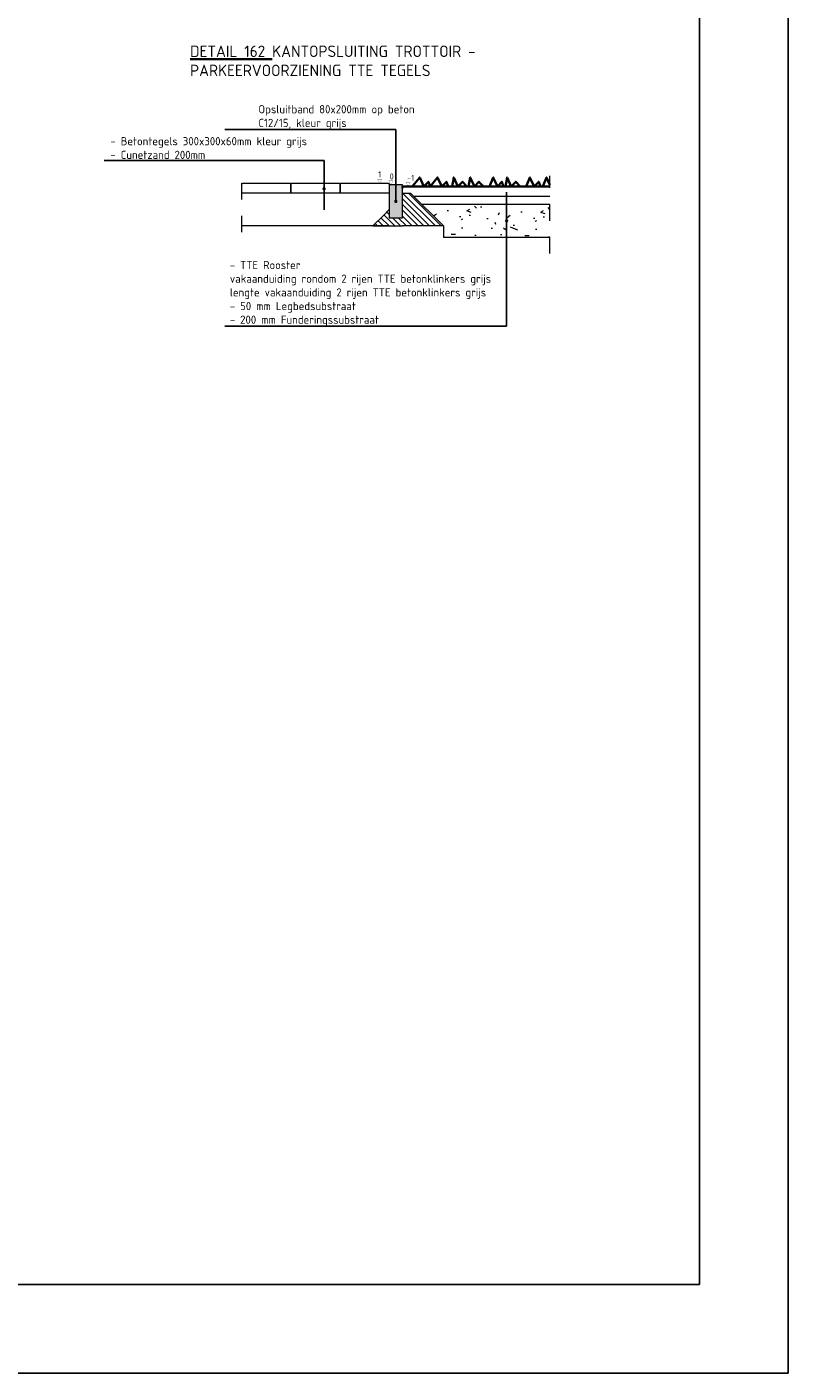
# Model space of a CAD drawing. Header units: metres. Extents: x 2.9 to 77.7, y -4.5 to 13.4.
# Tile 8 of 21: x 37.5 to 42.1, y -4.1 to 4.2. Entities that reach past the tile are written whole.
import ezdxf
from ezdxf import colors
from ezdxf.entities.mleader import LeaderData, LeaderLine
from ezdxf.math import Vec2, Vec3

# ---------------------------------------------------------------- set-up
doc = ezdxf.new("R2010")
doc.units = ezdxf.units.M
doc.linetypes.add('X-CA190022.004-UO-DET_v0.1$0$XX-AFBREEK', pattern=[7, 4, -1, 1, -1])
doc.layers.get('0').update_dxf_attribs({"lineweight": 25})
doc.layers.get('Defpoints').update_dxf_attribs({"lineweight": 25})
for name, color, linetype, lineweight in [('X-CA190022.004-UO-DET_v0.1$0$N-WE-GW-GROND_TEELAARDE-AD-20', 7, 'Continuous', 18), ('X-CA190022.004-UO-DET_v0.1$0$N-WE-GW-MAAIVELD-GD', 90, 'Continuous', 35), ('X-CA190022.004-UO-DET_v0.1$0$N-WE-VH-VERHARDING_BETONSTRAATSTEEN-A-20', 252, 'Continuous', 18), ('X-CA190022.004-UO-DET_v0.1$0$X-XX-AL-DETAIL1-G', 7, 'Continuous', 18), ('X-CA190022.004-UO-DET_v0.1$0$X-XX-AL-DETAIL1-TEKST', 32, 'Continuous', 18), ('X-CA190022.004-UO-DET_v0.1$0$X-XX-AL-T25', 7, 'Continuous', 25), ('X-CA190022.004-UO-DET_v0.1$0$X-XX-AL-T35', 7, 'Continuous', 35)]:
    doc.layers.add(name, color=color, linetype=linetype, lineweight=lineweight)
doc.styles.add('X-CA190022.004-UO-DET_v0.1$0$NLCS-ISO-M20-T18', font='NLCS-ISO.ttf', dxfattribs={"height": 0.036})
doc.styles.add('X-CA190022.004-UO-DET_v0.1$0$NLCS-ISO-M20-T25', font='NLCS-ISO.ttf', dxfattribs={"height": 0.05})
doc.styles.add('X-CA190022.004-UO-DET_v0.1$0$NLCS-ISO-M20-T35', font='NLCS-ISO.ttf', dxfattribs={"height": 0.07})

# ---------------------------------------------------------------- blocks, each defined once
blk = doc.blocks.new('X-CA190022.004-UO-DET_v0.1$0$_Dot')
at = {"color": 0, "linetype": 'ByBlock', "lineweight": -2}
blk.add_line((-0.5, 0), (-1, 0), dxfattribs=at)
at = {"color": 0, "linetype": 'ByBlock', "const_width": 0.5}
blk.add_lwpolyline([(-0.25, 0, 1), (0.25, 0, 1)], format="xyb", close=True, dxfattribs=at)
blk = doc.blocks.new('X-CA190022.004-UO-DET_v0.1$0$TT45')
at = {"layer": 'X-CA190022.004-UO-DET_v0.1$0$N-WE-VH-VERHARDING_BETONSTRAATSTEEN-A-20', "color": 7, "flags": 128}
blk.add_lwpolyline([(0.2975, -0.0575), (0.2975, -0.0025), (0.2923, 0.0025), (0.0025, 0.0025), (-0.0025, -0.0025), (-0.0025, -0.0575)], close=True, dxfattribs=at)
blk = doc.blocks.new('X-CA190022.004-UO-DET_v0.1$0$8X20')
blk.add_hatch(color=8).paths.add_polyline_path([(0, -0.2), (0.08, -0.2), (0.08, 0), (0, 0)])
at = {"color": 150, "flags": 128}
blk.add_lwpolyline([(0, -0.2), (0.08, -0.2), (0.08, 0), (0, 0)], close=True, dxfattribs=at)

msp = doc.modelspace()

# ---------------------------------------------------------------- hatches: boundary and pattern name
at = {"layer": 'X-CA190022.004-UO-DET_v0.1$0$N-WE-GW-GROND_TEELAARDE-AD-20'}
h = msp.add_hatch(dxfattribs=at)
h.set_pattern_fill('_USER', color=252, scale=0.025, angle=315, pattern_type=0)
h.set_pattern_definition([(315, (247.214104, -629.638444), (0.0176776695, 0.0176776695), [])])
h.paths.add_polyline_path([(39.7056, 3.0487), (39.6698, 3.0129), (39.6056, 2.9487), (40.0356, 2.9487), (39.8356, 3.1487), (39.7856, 3.1487), (39.7856, 2.9987), (39.7056, 2.9987)])
at = {"layer": 'X-CA190022.004-UO-DET_v0.1$0$X-XX-AL-DETAIL1-G'}
h = msp.add_hatch(dxfattribs=at)
h.set_pattern_fill('AVH-FUNDERING_GRANULAAT-SO', color=256, scale=0.045, angle=-1.14576, style=0, pattern_type=2)
h.set_pattern_definition([(358.85423716, (134773.39993, 401266.44753), (0.00899820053, 0.449910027), [0, -0.45]), (358.85423716, (134773.4013, 401266.28997), (0.00899820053, 0.449910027), [0, -0.45]), (358.85423716, (134773.41964, 401266.53265), (0.00899820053, 0.449910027), [0, -0.45]), (337.052837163, (134773.18289, 401266.39786), (1.340732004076, -0.47690459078), [0.04846635, -2.3748579]), (215.724137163, (134773.227525, 401266.37896), (1.367726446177, 0.87282550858), [0.0225, -2.2275]), (129.455537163, (134773.20926, 401266.365823), (2.1955611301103, -2.7444507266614), [0.04148775, -4.10730705]), (205.41933716, (134773.0597, 401266.3148), (-0.45890786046, -0.44091242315), [0.01006245, -0.99616815]), (325.164137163, (134773.05062, 401266.31048), (0.890821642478, -0.467907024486), [0.0162252, -1.6062732]), (107.289137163, (134773.06394, 401266.30122), (-0.43191290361, 0.908818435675), [0.01423035, -1.40879475]), (223.85423716, (134773.34675, 401266.26405), (-0.00899820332, -0.44991016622), [0.0190917, -0.61730415]), (358.85423716, (134773.333, 401266.25083), (0.45890822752, 0.44091182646), [0.027, -0.423]), (133.85423716, (134773.35998, 401266.2503), (-0.44991016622, 0.00899820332), [0.0190917, -0.61730415]), (250.419337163, (134773.29852, 401266.55308), (0.46790571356, 0.890822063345), [0.01423035, -1.40879475]), (358.85423716, (134773.29375, 401266.53967), (0.45890822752, 0.44091182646), [0.0225, -0.4275]), (141.984337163, (134773.31625, 401266.53922), (-1.331733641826, 0.9268147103), [0.0225, -2.2275]), (212.544337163, (134773.06016, 401266.56234), (0.90881806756, 0.431914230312), [0.0162252, -1.6062732]), (340.419337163, (134773.04648, 401266.55362), (-0.890822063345, 0.46790571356), [0.0284607, -1.3945644]), (125.724137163, (134773.073295, 401266.54408), (0.87282550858, -1.367726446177), [0.0225, -2.2275]), (358.85423716, (134773.19027, 401266.54174), (0.00899820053, 0.449910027), [0, -0.45]), (358.85423716, (134773.06646, 401266.4272), (0.00899820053, 0.449910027), [0, -0.45]), (358.85423716, (134773.1891, 401266.2582), (0.00899820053, 0.449910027), [0, -0.45]), (358.85423716, (134773.31337, 401266.39525), (0.00899820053, 0.449910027), [0, -0.45]), (358.85423716, (134773.18442, 401266.47434), (0.00899820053, 0.449910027), [0, -0.45]), (358.85423716, (134773.0857, 401266.4898), (0.00899820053, 0.449910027), [0, -0.45]), (358.85423716, (134773.12566, 401266.462), (0.00899820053, 0.449910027), [0, -0.45]), (358.85423716, (134773.1055, 401266.3544), (0.00899820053, 0.449910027), [0, -0.45]), (358.85423716, (134772.9979, 401266.37455), (0.00899820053, 0.449910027), [0, -0.45]), (358.85423716, (134773.00446, 401266.47794), (0.00899820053, 0.449910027), [0, -0.45]), (358.85423716, (134772.99294, 401266.5772), (0.00899820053, 0.449910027), [0, -0.45]), (358.85423716, (134773.13277, 401266.5924), (0.00899820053, 0.449910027), [0, -0.45]), (358.85423716, (134773.2321, 401266.6084), (0.00899820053, 0.449910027), [0, -0.45]), (358.85423716, (134773.3892, 401266.58727), (0.00899820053, 0.449910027), [0, -0.45]), (358.85423716, (134773.27845, 401266.44996), (0.00899820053, 0.449910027), [0, -0.45]), (358.85423716, (134773.2351, 401266.53184), (0.00899820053, 0.449910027), [0, -0.45]), (358.85423716, (134773.26676, 401266.31516), (0.00899820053, 0.449910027), [0, -0.45]), (358.85423716, (134773.13133, 401266.29537), (0.00899820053, 0.449910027), [0, -0.45]), (358.85423716, (134773.26433, 401266.1937), (0.00899820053, 0.449910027), [0, -0.45]), (358.85423716, (134773.1164, 401266.22365), (0.00899820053, 0.449910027), [0, -0.45]), (358.85423716, (134772.97216, 401266.21303), (0.00899820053, 0.449910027), [0, -0.45]), (358.85423716, (134773.0257, 401266.18946), (0.00899820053, 0.449910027), [0, -0.45]), (358.85423716, (134773.03145, 401266.25236), (0.00899820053, 0.449910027), [0, -0.45]), (358.85423716, (134773.33145, 401266.17434), (0.00899820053, 0.449910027), [0, -0.45]), (358.85423716, (134773.38913, 401266.35773), (0.00899820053, 0.449910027), [0, -0.45]), (358.85423716, (134773.36934, 401266.49315), (0.00899820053, 0.449910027), [0, -0.45]), (358.85423716, (134773.1559, 401266.17335), (0.00899820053, 0.449910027), [0, -0.45])])
h.paths.add_polyline_path([(40.0356, 2.8791), (40.6856, 2.8791), (40.6856, 3.0791), (39.9053, 3.0791), (40.0356, 2.9487)])

# ---------------------------------------------------------------- linework, layer by layer
at = {"layer": 'Defpoints', "flags": 128}
for points in [[(42.1375, -4.0503), (28.8355, -4.0503), (28.8355, 8.5116), (42.1375, 8.5116)], [(41.5965, -3.5094), (29.3765, -3.5094), (29.3765, 7.9706), (41.5965, 7.9706)]]:
    msp.add_lwpolyline(points, close=True, dxfattribs=at)
at = {"layer": 'X-CA190022.004-UO-DET_v0.1$0$N-WE-GW-GROND_TEELAARDE-AD-20', "color": 8, "linetype": 'X-CA190022.004-UO-DET_v0.1$0$XX-AFBREEK', "ltscale": 0.02}
for p, q in [((38.8056, 2.9102), (38.8056, 3.2737)), ((40.6856, 2.7806), (40.6856, 3.2537))]:
    msp.add_line(p, q, dxfattribs=at)
at = {"layer": 'X-CA190022.004-UO-DET_v0.1$0$N-WE-GW-GROND_TEELAARDE-AD-20'}
msp.add_line((39.7056, 2.9487), (38.8056, 2.9487), dxfattribs=at)
at = {"layer": 'X-CA190022.004-UO-DET_v0.1$0$N-WE-GW-GROND_TEELAARDE-AD-20', "flags": 128}
for points in [[(39.7856, 3.1487), (39.8356, 3.1487), (40.0356, 2.9487), (39.7856, 2.9487)], [(39.7056, 3.0487), (39.6698, 3.0129), (39.6056, 2.9487), (39.7856, 2.9487)]]:
    msp.add_lwpolyline(points, dxfattribs=at)
at = {"layer": 'X-CA190022.004-UO-DET_v0.1$0$N-WE-GW-MAAIVELD-GD', "color": 64, "ltscale": 2, "flags": 128}
for points in [[(39.8454, 3.1891), (39.8913, 3.2445), (39.9169, 3.1891), (39.9445, 3.2184), (39.9547, 3.1891)], [(39.9547, 3.1891), (40.0006, 3.2445), (40.0262, 3.1891), (40.0537, 3.2184), (40.064, 3.1891)], [(40.0882, 3.1891), (40.0985, 3.2445), (40.1241, 3.1891), (40.1516, 3.2184), (40.1783, 3.1891)], [(40.1891, 3.1891), (40.1994, 3.2445), (40.225, 3.1891), (40.2525, 3.2184), (40.2793, 3.1891)], [(40.3161, 3.1891), (40.3393, 3.2445), (40.3649, 3.1891), (40.3924, 3.2184), (40.4027, 3.1891)], [(40.4134, 3.1891), (40.4237, 3.2445), (40.4493, 3.1891), (40.4768, 3.2184), (40.5036, 3.1891)], [(40.5404, 3.1891), (40.5636, 3.2445), (40.5892, 3.1891), (40.6167, 3.2184), (40.627, 3.1891)], [(40.6415, 3.1891), (40.6646, 3.2445), (40.6856, 3.199)], [(40.6856, 3.1891), (39.7856, 3.1891)], [(39.7856, 3.1787), (39.7856, 3.1891)]]:
    msp.add_lwpolyline(points, dxfattribs=at)
at = {"layer": 'X-CA190022.004-UO-DET_v0.1$0$X-XX-AL-DETAIL1-G'}
for points in [[(40.6856, 3.1291), (39.8553, 3.1291)], [(40.6856, 3.0791), (39.9053, 3.0791)], [(40.0356, 2.9487), (40.0356, 2.8791)], [(40.6856, 2.8791), (40.0356, 2.8791)]]:
    msp.add_lwpolyline(points, dxfattribs=at)
at = {"layer": 'X-CA190022.004-UO-DET_v0.1$0$X-XX-AL-DETAIL1-TEKST', "const_width": 0.001, "flags": 128}
for points in [[(39.6348, 3.2337), (39.6473, 3.2087), (39.6598, 3.2337)], [(39.7033, 3.2237), (39.7158, 3.1987), (39.7283, 3.2237)], [(39.8084, 3.2137), (39.8209, 3.1887), (39.8334, 3.2137)]]:
    msp.add_lwpolyline(points, close=True, dxfattribs=at)

# ---------------------------------------------------------------- block references
at = {"layer": 'X-CA190022.004-UO-DET_v0.1$0$N-WE-GW-GROND_TEELAARDE-AD-20', "xscale": -1}
for p in [(39.1031, 3.2062), (39.4031, 3.2062), (39.7031, 3.2062)]:
    msp.add_blockref('X-CA190022.004-UO-DET_v0.1$0$TT45', p, dxfattribs=at)
at = {"layer": 'X-CA190022.004-UO-DET_v0.1$0$N-WE-GW-GROND_TEELAARDE-AD-20'}
msp.add_blockref('X-CA190022.004-UO-DET_v0.1$0$8X20', (39.7056, 3.1987), dxfattribs=at)

# ---------------------------------------------------------------- texts
at = {"layer": 'X-CA190022.004-UO-DET_v0.1$0$X-XX-AL-DETAIL1-TEKST', "char_height": 0.036, "attachment_point": 1, "style": 'X-CA190022.004-UO-DET_v0.1$0$NLCS-ISO-M20-T18'}
for s, insert in [('1', (39.6382, 3.2816)), ('0', (39.7078, 3.2689)), ('-1', (39.8148, 3.2598))]:
    msp.add_mtext_dynamic_manual_height_columns(s, width=0.05324, gutter_width=17.5, heights=[0], dxfattribs=dict(at, insert=insert))
at = {"layer": 'X-CA190022.004-UO-DET_v0.1$0$X-XX-AL-T35', "insert": (38.4912, 4.0494), "char_height": 0.07, "attachment_point": 1, "style": 'X-CA190022.004-UO-DET_v0.1$0$NLCS-ISO-M20-T35'}
msp.add_mtext_dynamic_manual_height_columns('{\\LDETAIL 162} KANTOPSLUITING TROTTOIR -\\PPARKEERVOORZIENING TTE TEGELS\\P ', width=3.787493, gutter_width=29.0012, heights=[0], dxfattribs=at)

# ---------------------------------------------------------------- leaders
at = {"layer": 'X-CA190022.004-UO-DET_v0.1$0$X-XX-AL-T25'}
ml = msp.add_multileader_mtext('Standard', dxfattribs=at)
ml.set_content('Opsluitband 80x200mm op beton C12/15, kleur grijs', color=256, style='X-CA190022.004-UO-DET_v0.1$0$NLCS-ISO-M20-T25')
ml.set_leader_properties(color=256, linetype='ByLayer', lineweight=-1)
ml.set_arrow_properties(name='X-CA190022.004-UO-DET_v0.1$0$_Dot')
ml.build(insert=Vec2(0, 0))
ml.multileader.update_dxf_attribs({"text_left_attachment_type": 5, "text_right_attachment_type": 5, "dogleg_length": 0.05, "arrow_head_size": 0.02})
ctx = ml.context
ctx.base_point, ctx.char_height, ctx.arrow_head_size, ctx.landing_gap_size, ctx.plane_origin = Vec3(38.8896, 3.5374), 0.05, 0.02, 0.018, Vec3(39.7552, 4.5292)
ctx.left_attachment, ctx.right_attachment = 5, 5
notes = []
notes.append((ctx, [(1, (1, 1, 0), (39.7456, 3.5374), (-1, 0), 0.05, [(0, [(39.7456, 3.0987)], 0, [])])]))
ctx.mtext.insert, ctx.mtext.width, ctx.mtext.flow_direction = Vec3(38.9076, 3.6858), 0.965074, 5
ml = msp.add_multileader_mtext('Standard', dxfattribs=at)
ml.set_content('- Betontegels 300x300x60mm kleur grijs\\P- Cunetzand 200mm', color=256, style='X-CA190022.004-UO-DET_v0.1$0$NLCS-ISO-M20-T25')
ml.set_leader_properties(color=256, linetype='ByLayer', lineweight=-1)
ml.set_arrow_properties(name='X-CA190022.004-UO-DET_v0.1$0$_Dot')
ml.build(insert=Vec2(0, 0))
ml.multileader.update_dxf_attribs({"text_left_attachment_type": 5, "text_right_attachment_type": 5, "dogleg_length": 0.05, "arrow_head_size": 0.02})
ctx = ml.context
ctx.base_point, ctx.char_height, ctx.arrow_head_size, ctx.landing_gap_size, ctx.plane_origin = Vec3(37.9871, 3.3474), 0.05, 0.02, 0.018, Vec3(39.2984, 4.4173)
ctx.left_attachment, ctx.right_attachment = 5, 5
notes.append((ctx, [(0, (1, 1, 0), (39.3081, 3.3474), (-1, 0), 0.05, [(1, [(39.3081, 3.1754), (39.3081, 3.0463)], 0, [])])]))
ctx.mtext.insert, ctx.mtext.width, ctx.mtext.flow_direction = Vec3(38.0051, 3.4908), 1.291069, 5
ml = msp.add_multileader_mtext('Standard', dxfattribs=at)
ml.set_content('\\A1;- TTE Rooster \\Pvakaanduiding rondom 2 rijen TTE betonklinkers grijs\\Plengte vakaanduiding 2 rijen TTE betonklinkers grijs\\P- 50 mm Legbedsubstraat\\P- 200 mm Funderingssubstraat', color=256, style='X-CA190022.004-UO-DET_v0.1$0$NLCS-ISO-M20-T25')
ml.set_leader_properties(color=256, linetype='ByLayer', lineweight=-1)
ml.set_arrow_properties(name='X-CA190022.004-UO-DET_v0.1$0$_Dot')
ml.build(insert=Vec2(0, 0))
ml.multileader.update_dxf_attribs({"text_left_attachment_type": 5, "text_right_attachment_type": 5, "dogleg_length": 0.05, "arrow_head_size": 0.02})
ctx = ml.context
ctx.base_point, ctx.char_height, ctx.arrow_head_size, ctx.landing_gap_size, ctx.plane_origin = Vec3(38.7154, 2.3366), 0.05, 0.02, 0.018, Vec3(40.431, 4.5242)
ctx.left_attachment, ctx.right_attachment = 5, 5
notes.append((ctx, [(1, (1, 1, 0), (40.4214, 2.3366), (-1, 0), 0.05, [(2, [(40.4214, 2.9797), (40.4214, 3.1557), (40.4214, 3.0966)], 0, [])])]))
ctx.mtext.insert, ctx.mtext.width, ctx.mtext.flow_direction = Vec3(38.7334, 2.735), 1.633419, 5
for ctx, leaders in notes:
    for number, flags, end, landing, length, lines in leaders:
        leader = LeaderData()
        leader.index, (leader.has_last_leader_line, leader.has_dogleg_vector, leader.attachment_direction) = number, flags
        leader.last_leader_point, leader.dogleg_vector, leader.dogleg_length = Vec3(end), Vec3(landing), length
        for number, points, colour, breaks in lines:
            line = LeaderLine()
            line.index, line.vertices, line.color, line.breaks = number, Vec3.list(points), colors.encode_raw_color(colour), breaks
            leader.lines.append(line)
        ctx.leaders.append(leader)

doc.saveas('drawing.dxf')
